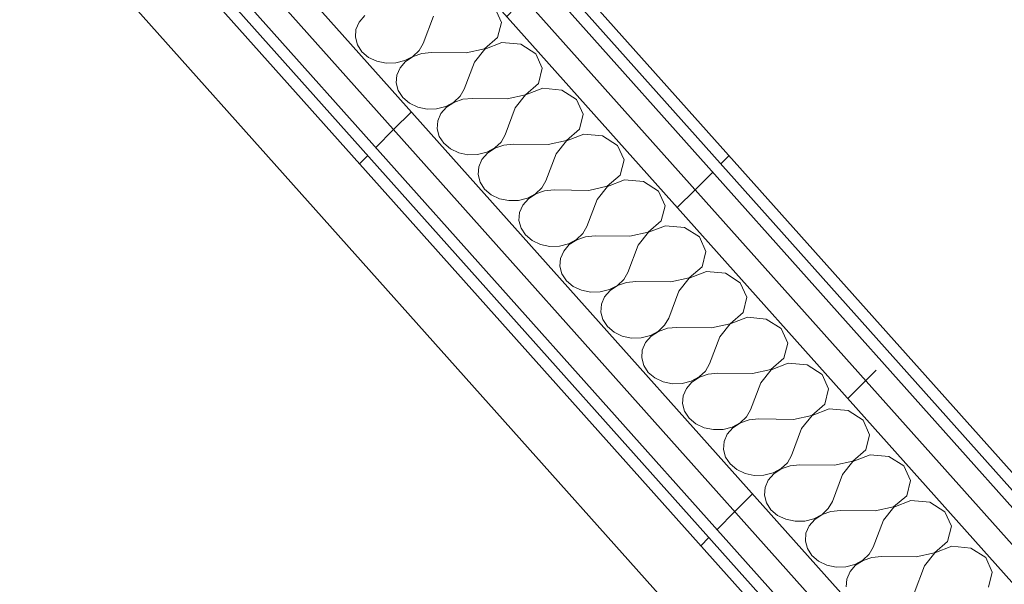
# Model space of a CAD drawing. Header units: millimetres. Extents: x -36631 to 27388, y -24993 to 6945.
# Tile 56 of 256: x -14821 to -14321, y -6773 to -6486. Entities that reach past the tile are written whole.
import ezdxf

# ---------------------------------------------------------------- set-up
doc = ezdxf.new("R2010")
doc.units = ezdxf.units.MM
doc.header["$MEASUREMENT"] = 0
doc.linetypes.add('Wipeout_Contour', pattern=[1000, 0, -1000])
doc.layers.add('Nuevo_08_E_Envans secs', color=7, linetype='Continuous')
doc.layers.add('Nuevo_09_EI_Mobiliari cuines', color=7, linetype='Continuous')
doc.layers.add('Nuevo_08_E_Envans secs_Pluma_Nº__1', color=7, linetype='Continuous', lineweight=5)
doc.layers.add('Nuevo_09_EI_Mobiliari cuines_Pluma_Nº__24', color=252, linetype='Continuous', lineweight=5)
for name, color, linetype, lineweight, true_color in [('Nuevo_08_E_Envans secs_Pluma_Nº__102', 7, 'Continuous', 5, 0xcccccc), ('Nuevo_08_E_Envans secs_Pluma_Nº__171', 171, 'Continuous', 13, 0xaaaaff), ('Nuevo_08_E_Envans secs_Pluma_Nº__177', 7, 'Continuous', 15, 0xf7e046)]:
    doc.layers.add(name, color=color, linetype=linetype, lineweight=lineweight, true_color=true_color)
pattern_1 = [(45, (0, 0), (-183.8478, 183.8478), [195, -65]), (45, (7e-14, 183.85), (-183.8478, 183.8478), [195, -65])]

# ---------------------------------------------------------------- blocks, each defined once
blk = doc.blocks.new('Elem Sección_216_1')
at = {"layer": 'Nuevo_09_EI_Mobiliari cuines_Pluma_Nº__24', "color": 252, "linetype": 'Continuous', "lineweight": 5}
blk.add_line((-14824.85, -6410.53), (-14388.56, -6898.73), dxfattribs=at)
blk = doc.blocks.new('*X247')
at = {"layer": 'Nuevo_08_E_Envans secs_Pluma_Nº__102', "color": 254, "linetype": 'Continuous', "lineweight": 5, "true_color": 0xcccccc}
for p, q in [((-14576.47, -6487.51), (-14579.8, -6480.13)), ((-14646, -6484.03), (-14648.82, -6487.27)), ((-14611.01, -6484.37), (-14616.21, -6498.13)), ((-14648.82, -6487.27), (-14650.45, -6491.02)), ((-14578.4, -6495.22), (-14576.47, -6487.51)), ((-14650.45, -6491.02), (-14650.75, -6494.98)), ((-14650.75, -6494.98), (-14649.72, -6498.87)), ((-14585.03, -6500.95), (-14578.4, -6495.22)), ((-14649.72, -6498.87), (-14647.42, -6502.37)), ((-14618.28, -6501.73), (-14616.21, -6498.13)), ((-14576.21, -6497.68), (-14584.95, -6501.05)), ((-14566.6, -6498.56), (-14576.21, -6497.68)), ((-14559, -6503.41), (-14566.6, -6498.56)), ((-14647.42, -6502.37), (-14644.03, -6505.23)), ((-14644.03, -6505.23), (-14639.82, -6507.22)), ((-14625.55, -6506.91), (-14621.47, -6504.73)), ((-14621.39, -6504.83), (-14625.19, -6507.32)), ((-14621.47, -6504.73), (-14618.28, -6501.73)), ((-14616.89, -6503.28), (-14621.39, -6504.83)), ((-14612.05, -6502.79), (-14616.89, -6503.28)), ((-14594.37, -6502.99), (-14612.05, -6502.79)), ((-14594.37, -6502.99), (-14585.03, -6500.95)), ((-14584.95, -6501.05), (-14590.2, -6507.65)), ((-14555.66, -6510.8), (-14559, -6503.41)), ((-14639.82, -6507.22), (-14635.09, -6508.21)), ((-14635.09, -6508.21), (-14630.21, -6508.1)), ((-14630.21, -6508.1), (-14625.55, -6506.91)), ((-14625.19, -6507.32), (-14628.01, -6510.56)), ((-14590.2, -6507.65), (-14595.41, -6521.41)), ((-14629.64, -6514.3), (-14629.95, -6518.27)), ((-14628.01, -6510.56), (-14629.64, -6514.3)), ((-14557.6, -6518.51), (-14555.66, -6510.8)), ((-14629.95, -6518.27), (-14628.91, -6522.15)), ((-14564.22, -6524.24), (-14557.6, -6518.51)), ((-14628.91, -6522.15), (-14626.61, -6525.65)), ((-14600.66, -6528.01), (-14597.47, -6525.01)), ((-14597.47, -6525.01), (-14595.41, -6521.41)), ((-14573.56, -6526.28), (-14564.22, -6524.24)), ((-14564.14, -6524.33), (-14569.4, -6530.93)), ((-14555.4, -6520.96), (-14564.14, -6524.33)), ((-14545.79, -6521.84), (-14555.4, -6520.96)), ((-14538.19, -6526.69), (-14545.79, -6521.84)), ((-14626.61, -6525.65), (-14623.23, -6528.51)), ((-14623.23, -6528.51), (-14619.01, -6530.51)), ((-14609.4, -6531.38), (-14604.75, -6530.19)), ((-14604.75, -6530.19), (-14600.66, -6528.01)), ((-14600.58, -6528.11), (-14604.38, -6530.6)), ((-14596.09, -6526.56), (-14600.58, -6528.11)), ((-14591.24, -6526.07), (-14596.09, -6526.56)), ((-14573.56, -6526.28), (-14591.24, -6526.07)), ((-14534.86, -6534.08), (-14538.19, -6526.69)), ((-14619.01, -6530.51), (-14614.28, -6531.49)), ((-14614.28, -6531.49), (-14609.4, -6531.38)), ((-14607.21, -6533.84), (-14608.83, -6537.58)), ((-14604.38, -6530.6), (-14607.21, -6533.84)), ((-14569.4, -6530.93), (-14574.6, -6544.69)), ((-14536.79, -6541.79), (-14534.86, -6534.08)), ((-14608.83, -6537.58), (-14609.14, -6541.55)), ((-14609.14, -6541.55), (-14608.11, -6545.43)), ((-14608.11, -6545.43), (-14605.81, -6548.93)), ((-14576.66, -6548.29), (-14574.6, -6544.69)), ((-14543.42, -6547.52), (-14536.79, -6541.79)), ((-14534.59, -6544.25), (-14543.33, -6547.61)), ((-14524.99, -6545.12), (-14534.59, -6544.25)), ((-14517.38, -6549.98), (-14524.99, -6545.12)), ((-14605.81, -6548.93), (-14602.42, -6551.79)), ((-14579.86, -6551.3), (-14576.66, -6548.29)), ((-14575.28, -6549.84), (-14579.77, -6551.39)), ((-14570.44, -6549.35), (-14575.28, -6549.84)), ((-14552.75, -6549.56), (-14570.44, -6549.35)), ((-14552.75, -6549.56), (-14543.42, -6547.52)), ((-14543.33, -6547.61), (-14548.59, -6554.22)), ((-14514.05, -6557.36), (-14517.38, -6549.98)), ((-14602.42, -6551.79), (-14598.2, -6553.79)), ((-14598.2, -6553.79), (-14593.47, -6554.77)), ((-14593.47, -6554.77), (-14588.6, -6554.66)), ((-14588.6, -6554.66), (-14583.94, -6553.48)), ((-14583.58, -6553.88), (-14586.4, -6557.12)), ((-14583.94, -6553.48), (-14579.86, -6551.3)), ((-14579.77, -6551.39), (-14583.58, -6553.88)), ((-14548.59, -6554.22), (-14553.79, -6567.98)), ((-14586.4, -6557.12), (-14588.03, -6560.87)), ((-14515.98, -6565.07), (-14514.05, -6557.36)), ((-14588.03, -6560.87), (-14588.33, -6564.83)), ((-14588.33, -6564.83), (-14587.3, -6568.71)), ((-14522.61, -6570.8), (-14515.98, -6565.07)), ((-14587.3, -6568.71), (-14585, -6572.22)), ((-14555.86, -6571.58), (-14553.79, -6567.98)), ((-14513.79, -6567.53), (-14522.53, -6570.9)), ((-14504.18, -6568.4), (-14513.79, -6567.53)), ((-14496.58, -6573.26), (-14504.18, -6568.4)), ((-14585, -6572.22), (-14581.61, -6575.08)), ((-14581.61, -6575.08), (-14577.39, -6577.07)), ((-14563.13, -6576.76), (-14559.05, -6574.58)), ((-14558.97, -6574.67), (-14562.77, -6577.16)), ((-14559.05, -6574.58), (-14555.86, -6571.58)), ((-14554.47, -6573.12), (-14558.97, -6574.67)), ((-14549.63, -6572.63), (-14554.47, -6573.12)), ((-14531.95, -6572.84), (-14549.63, -6572.63)), ((-14531.95, -6572.84), (-14522.61, -6570.8)), ((-14522.53, -6570.9), (-14527.78, -6577.5)), ((-14493.24, -6580.64), (-14496.58, -6573.26)), ((-14577.39, -6577.07), (-14572.67, -6578.05)), ((-14572.67, -6578.05), (-14567.79, -6577.95)), ((-14567.79, -6577.95), (-14563.13, -6576.76)), ((-14565.59, -6580.4), (-14567.22, -6584.15)), ((-14562.77, -6577.16), (-14565.59, -6580.4)), ((-14527.78, -6577.5), (-14532.99, -6591.26)), ((-14567.22, -6584.15), (-14567.53, -6588.11)), ((-14495.18, -6588.35), (-14493.24, -6580.64)), ((-14567.53, -6588.11), (-14566.49, -6592)), ((-14501.8, -6594.08), (-14495.18, -6588.35)), ((-14566.49, -6592), (-14564.19, -6595.5)), ((-14564.19, -6595.5), (-14560.81, -6598.36)), ((-14538.24, -6597.86), (-14535.05, -6594.86)), ((-14535.05, -6594.86), (-14532.99, -6591.26)), ((-14511.14, -6596.12), (-14501.8, -6594.08)), ((-14501.72, -6594.18), (-14506.98, -6600.78)), ((-14492.98, -6590.81), (-14501.72, -6594.18)), ((-14483.37, -6591.69), (-14492.98, -6590.81)), ((-14475.77, -6596.54), (-14483.37, -6591.69)), ((-14560.81, -6598.36), (-14556.59, -6600.35)), ((-14556.59, -6600.35), (-14551.86, -6601.34)), ((-14546.98, -6601.23), (-14542.33, -6600.04)), ((-14541.96, -6600.45), (-14544.79, -6603.69)), ((-14542.33, -6600.04), (-14538.24, -6597.86)), ((-14538.16, -6597.96), (-14541.96, -6600.45)), ((-14533.67, -6596.41), (-14538.16, -6597.96)), ((-14528.82, -6595.92), (-14533.67, -6596.41)), ((-14511.14, -6596.12), (-14528.82, -6595.92)), ((-14472.44, -6603.93), (-14475.77, -6596.54)), ((-14551.86, -6601.34), (-14546.98, -6601.23)), ((-14544.79, -6603.69), (-14546.41, -6607.43)), ((-14506.98, -6600.78), (-14512.18, -6614.54)), ((-14474.37, -6611.64), (-14472.44, -6603.93)), ((-14546.41, -6607.43), (-14546.72, -6611.4)), ((-14546.72, -6611.4), (-14545.69, -6615.28)), ((-14545.69, -6615.28), (-14543.39, -6618.78)), ((-14514.24, -6618.14), (-14512.18, -6614.54)), ((-14481, -6617.37), (-14474.37, -6611.64)), ((-14472.17, -6614.09), (-14480.91, -6617.46)), ((-14462.57, -6614.97), (-14472.17, -6614.09)), ((-14454.96, -6619.82), (-14462.57, -6614.97)), ((-14543.39, -6618.78), (-14540, -6621.64)), ((-14517.44, -6621.15), (-14514.24, -6618.14)), ((-14512.86, -6619.69), (-14517.35, -6621.24)), ((-14508.02, -6619.2), (-14512.86, -6619.69)), ((-14490.33, -6619.41), (-14508.02, -6619.2)), ((-14490.33, -6619.41), (-14481, -6617.37)), ((-14480.91, -6617.46), (-14486.17, -6624.06)), ((-14451.63, -6627.21), (-14454.96, -6619.82)), ((-14540, -6621.64), (-14535.78, -6623.64)), ((-14535.78, -6623.64), (-14531.05, -6624.62)), ((-14531.05, -6624.62), (-14526.18, -6624.51)), ((-14526.18, -6624.51), (-14521.52, -6623.32)), ((-14521.16, -6623.73), (-14523.98, -6626.97)), ((-14521.52, -6623.32), (-14517.44, -6621.15)), ((-14517.35, -6621.24), (-14521.16, -6623.73)), ((-14486.17, -6624.06), (-14491.37, -6637.83)), ((-14523.98, -6626.97), (-14525.61, -6630.72)), ((-14453.56, -6634.92), (-14451.63, -6627.21)), ((-14525.61, -6630.72), (-14525.91, -6634.68)), ((-14525.91, -6634.68), (-14524.88, -6638.56)), ((-14460.19, -6640.65), (-14453.56, -6634.92)), ((-14524.88, -6638.56), (-14522.58, -6642.07)), ((-14493.44, -6641.42), (-14491.37, -6637.83)), ((-14469.53, -6642.69), (-14460.19, -6640.65)), ((-14451.37, -6637.38), (-14460.11, -6640.74)), ((-14441.76, -6638.25), (-14451.37, -6637.38)), ((-14434.16, -6643.11), (-14441.76, -6638.25)), ((-14522.58, -6642.07), (-14519.19, -6644.92)), ((-14519.19, -6644.92), (-14514.97, -6646.92)), ((-14500.71, -6646.61), (-14496.63, -6644.43)), ((-14496.55, -6644.52), (-14500.35, -6647.01)), ((-14496.63, -6644.43), (-14493.44, -6641.42)), ((-14492.05, -6642.97), (-14496.55, -6644.52)), ((-14487.21, -6642.48), (-14492.05, -6642.97)), ((-14469.53, -6642.69), (-14487.21, -6642.48)), ((-14460.11, -6640.74), (-14465.36, -6647.35)), ((-14430.82, -6650.49), (-14434.16, -6643.11)), ((-14514.97, -6646.92), (-14510.25, -6647.9)), ((-14510.25, -6647.9), (-14505.37, -6647.8)), ((-14505.37, -6647.8), (-14500.71, -6646.61)), ((-14503.17, -6650.25), (-14504.8, -6654)), ((-14500.35, -6647.01), (-14503.17, -6650.25)), ((-14465.36, -6647.35), (-14470.57, -6661.11)), ((-14432.76, -6658.2), (-14430.82, -6650.49)), ((-14504.8, -6654), (-14505.11, -6657.96)), ((-14505.11, -6657.96), (-14504.07, -6661.84)), ((-14439.38, -6663.93), (-14432.76, -6658.2)), ((-14430.56, -6660.66), (-14439.3, -6664.03)), ((-14420.95, -6661.53), (-14430.56, -6660.66)), ((-14504.07, -6661.84), (-14501.77, -6665.35)), ((-14501.77, -6665.35), (-14498.39, -6668.21)), ((-14475.82, -6667.71), (-14472.63, -6664.71)), ((-14472.63, -6664.71), (-14470.57, -6661.11)), ((-14448.72, -6665.97), (-14439.38, -6663.93)), ((-14439.3, -6664.03), (-14444.56, -6670.63)), ((-14413.35, -6666.39), (-14420.95, -6661.53)), ((-14498.39, -6668.21), (-14494.17, -6670.2)), ((-14494.17, -6670.2), (-14489.44, -6671.19)), ((-14484.56, -6671.08), (-14479.9, -6669.89)), ((-14479.54, -6670.3), (-14482.37, -6673.54)), ((-14479.9, -6669.89), (-14475.82, -6667.71)), ((-14475.74, -6667.81), (-14479.54, -6670.3)), ((-14471.25, -6666.26), (-14475.74, -6667.81)), ((-14466.4, -6665.76), (-14471.25, -6666.26)), ((-14448.72, -6665.97), (-14466.4, -6665.76)), ((-14444.56, -6670.63), (-14449.76, -6684.39)), ((-14410.02, -6673.78), (-14413.35, -6666.39)), ((-14489.44, -6671.19), (-14484.56, -6671.08)), ((-14482.37, -6673.54), (-14483.99, -6677.28)), ((-14411.95, -6681.48), (-14410.02, -6673.78)), ((-14483.99, -6677.28), (-14484.3, -6681.25)), ((-14484.3, -6681.25), (-14483.27, -6685.13)), ((-14483.27, -6685.13), (-14480.97, -6688.63)), ((-14451.82, -6687.99), (-14449.76, -6684.39)), ((-14418.58, -6687.22), (-14411.95, -6681.48)), ((-14409.75, -6683.94), (-14418.49, -6687.31)), ((-14400.15, -6684.82), (-14409.75, -6683.94)), ((-14392.54, -6689.67), (-14400.15, -6684.82)), ((-14480.97, -6688.63), (-14477.58, -6691.49)), ((-14455.02, -6690.99), (-14451.82, -6687.99)), ((-14450.44, -6689.54), (-14454.93, -6691.09)), ((-14445.6, -6689.05), (-14450.44, -6689.54)), ((-14427.91, -6689.26), (-14445.6, -6689.05)), ((-14427.91, -6689.26), (-14418.58, -6687.22)), ((-14418.49, -6687.31), (-14423.75, -6693.91)), ((-14389.21, -6697.06), (-14392.54, -6689.67)), ((-14477.58, -6691.49), (-14473.36, -6693.49)), ((-14473.36, -6693.49), (-14468.63, -6694.47)), ((-14468.63, -6694.47), (-14463.75, -6694.36)), ((-14463.75, -6694.36), (-14459.1, -6693.17)), ((-14458.74, -6693.58), (-14461.56, -6696.82)), ((-14459.1, -6693.17), (-14455.02, -6690.99)), ((-14454.93, -6691.09), (-14458.74, -6693.58)), ((-14423.75, -6693.91), (-14428.95, -6707.67)), ((-14463.19, -6700.56), (-14463.49, -6704.53)), ((-14461.56, -6696.82), (-14463.19, -6700.56)), ((-14391.14, -6704.77), (-14389.21, -6697.06)), ((-14463.49, -6704.53), (-14462.46, -6708.41)), ((-14397.77, -6710.5), (-14391.14, -6704.77)), ((-14462.46, -6708.41), (-14460.16, -6711.91)), ((-14431.02, -6711.27), (-14428.95, -6707.67)), ((-14407.11, -6712.54), (-14397.77, -6710.5)), ((-14397.68, -6710.59), (-14402.94, -6717.2)), ((-14388.95, -6707.23), (-14397.68, -6710.59)), ((-14379.34, -6708.1), (-14388.95, -6707.23)), ((-14371.74, -6712.96), (-14379.34, -6708.1)), ((-14460.16, -6711.91), (-14456.77, -6714.77)), ((-14456.77, -6714.77), (-14452.55, -6716.77)), ((-14438.29, -6716.46), (-14434.21, -6714.28)), ((-14434.13, -6714.37), (-14437.93, -6716.86)), ((-14434.21, -6714.28), (-14431.02, -6711.27)), ((-14429.63, -6712.82), (-14434.13, -6714.37)), ((-14424.79, -6712.33), (-14429.63, -6712.82)), ((-14407.11, -6712.54), (-14424.79, -6712.33)), ((-14368.4, -6720.34), (-14371.74, -6712.96)), ((-14452.55, -6716.77), (-14447.83, -6717.75)), ((-14447.83, -6717.75), (-14442.95, -6717.64)), ((-14442.95, -6717.64), (-14438.29, -6716.46)), ((-14440.75, -6720.1), (-14442.38, -6723.85)), ((-14437.93, -6716.86), (-14440.75, -6720.1)), ((-14402.94, -6717.2), (-14408.14, -6730.96)), ((-14370.34, -6728.05), (-14368.4, -6720.34)), ((-14442.38, -6723.85), (-14442.69, -6727.81)), ((-14442.69, -6727.81), (-14441.65, -6731.69)), ((-14376.96, -6733.78), (-14370.34, -6728.05)), ((-14368.14, -6730.51), (-14376.88, -6733.88)), ((-14358.53, -6731.38), (-14368.14, -6730.51)), ((-14441.65, -6731.69), (-14439.35, -6735.2)), ((-14439.35, -6735.2), (-14435.97, -6738.06)), ((-14413.4, -6737.56), (-14410.21, -6734.56)), ((-14410.21, -6734.56), (-14408.14, -6730.96)), ((-14403.98, -6735.61), (-14408.83, -6736.1)), ((-14386.3, -6735.82), (-14403.98, -6735.61)), ((-14386.3, -6735.82), (-14376.96, -6733.78)), ((-14376.88, -6733.88), (-14382.14, -6740.48)), ((-14350.93, -6736.24), (-14358.53, -6731.38)), ((-14435.97, -6738.06), (-14431.75, -6740.05)), ((-14431.75, -6740.05), (-14427.02, -6741.03)), ((-14422.14, -6740.93), (-14417.48, -6739.74)), ((-14417.12, -6740.14), (-14419.94, -6743.38)), ((-14417.48, -6739.74), (-14413.4, -6737.56)), ((-14413.32, -6737.65), (-14417.12, -6740.14)), ((-14408.83, -6736.1), (-14413.32, -6737.65)), ((-14382.14, -6740.48), (-14387.34, -6754.24)), ((-14347.6, -6743.62), (-14350.93, -6736.24)), ((-14427.02, -6741.03), (-14422.14, -6740.93)), ((-14419.94, -6743.38), (-14421.57, -6747.13)), ((-14349.53, -6751.33), (-14347.6, -6743.62)), ((-14421.57, -6747.13), (-14421.88, -6751.09)), ((-14421.88, -6751.09), (-14420.85, -6754.98)), ((-14420.85, -6754.98), (-14418.55, -6758.48)), ((-14389.4, -6757.84), (-14387.34, -6754.24)), ((-14356.16, -6757.06), (-14349.53, -6751.33)), ((-14347.33, -6753.79), (-14356.07, -6757.16)), ((-14337.73, -6754.67), (-14347.33, -6753.79)), ((-14330.12, -6759.52), (-14337.73, -6754.67)), ((-14418.55, -6758.48), (-14415.16, -6761.34)), ((-14396.68, -6763.02), (-14392.6, -6760.84)), ((-14392.6, -6760.84), (-14389.4, -6757.84)), ((-14388.02, -6759.39), (-14392.51, -6760.94)), ((-14383.18, -6758.9), (-14388.02, -6759.39)), ((-14365.49, -6759.1), (-14383.18, -6758.9)), ((-14365.49, -6759.1), (-14356.16, -6757.06)), ((-14356.07, -6757.16), (-14361.33, -6763.76)), ((-14326.79, -6766.91), (-14330.12, -6759.52)), ((-14415.16, -6761.34), (-14410.94, -6763.33)), ((-14410.94, -6763.33), (-14406.21, -6764.32)), ((-14406.21, -6764.32), (-14401.33, -6764.21)), ((-14401.33, -6764.21), (-14396.68, -6763.02)), ((-14396.32, -6763.43), (-14399.14, -6766.67)), ((-14392.51, -6760.94), (-14396.32, -6763.43)), ((-14361.33, -6763.76), (-14366.53, -6777.52)), ((-14400.77, -6770.41), (-14401.07, -6774.38)), ((-14399.14, -6766.67), (-14400.77, -6770.41)), ((-14328.72, -6774.62), (-14326.79, -6766.91))]:
    blk.add_line(p, q, dxfattribs=at)
blk = doc.blocks.new('Elem Sección_217_1')
at = {"layer": 'Nuevo_08_E_Envans secs', "lineweight": 0}
blk.add_blockref('*X247', (0, 0), dxfattribs=at)
at = {"color": 254, "linetype": 'Wipeout_Contour', "lineweight": 0, "ltscale": 63275.094471}
blk.add_wipeout([(-14814, -6365.41), (-14819.15, -6368.46), (-13140.15, -8247.26), (-13135, -8244.21)], dxfattribs=at).dxf.layer = 'Nuevo_08_E_Envans secs'
at = {"layer": 'Nuevo_08_E_Envans secs_Pluma_Nº__171', "linetype": 'Continuous', "lineweight": 13, "true_color": 0xaaaaff}
h = blk.add_hatch(dxfattribs=at)
h.set_pattern_fill('Panellat_HPL_0001', color=161, style=0, pattern_type=2)
h.set_pattern_definition(pattern_1)
h.paths.add_polyline_path([(-14814, -6365.41), (-14819.15, -6368.46), (-13140.15, -8247.26), (-13135, -8244.21)])
at = {"color": 254, "linetype": 'Wipeout_Contour', "lineweight": 0, "ltscale": 62781.755918}
blk.add_wipeout([(-14711.64, -6291.97), (-14722.79, -6298.58), (-13024.45, -8199.04), (-13013.29, -8192.43)], dxfattribs=at).dxf.layer = 'Nuevo_08_E_Envans secs'
at = {"layer": 'Nuevo_08_E_Envans secs_Pluma_Nº__177', "linetype": 'Continuous', "lineweight": 15, "true_color": 0xf7e046}
h = blk.add_hatch(dxfattribs=at)
h.set_pattern_fill('Panellat_HPL_0001', color=53, style=0, pattern_type=2)
h.set_pattern_definition(pattern_1)
h.paths.add_polyline_path([(-14711.64, -6291.97), (-14722.79, -6298.58), (-13024.45, -8199.04), (-13013.29, -8192.43)])
at = {"color": 254, "linetype": 'Wipeout_Contour', "lineweight": 0, "ltscale": 78854.051443}
blk.add_wipeout([(-14730.91, -6289.5), (-14742.06, -6296.11), (-13035.6, -8205.64), (-13024.45, -8199.04), (-14722.79, -6298.58)], dxfattribs=at).dxf.layer = 'Nuevo_08_E_Envans secs'
at = {"layer": 'Nuevo_08_E_Envans secs_Pluma_Nº__177', "linetype": 'Continuous', "lineweight": 15, "true_color": 0xf7e046}
h = blk.add_hatch(dxfattribs=at)
h.set_pattern_fill('Panellat_HPL_0001', color=53, style=0, pattern_type=2)
h.set_pattern_definition(pattern_1)
h.paths.add_polyline_path([(-14730.91, -6289.5), (-14742.06, -6296.11), (-13035.6, -8205.64), (-13024.45, -8199.04), (-14722.79, -6298.58)])
at = {"color": 254, "linetype": 'Wipeout_Contour', "lineweight": 0, "ltscale": 79278.660773}
blk.add_wipeout([(-14802.14, -6331.69), (-14813.3, -6338.29), (-14805.18, -6347.37), (-13106.84, -8247.83), (-13095.68, -8241.22)], dxfattribs=at).dxf.layer = 'Nuevo_08_E_Envans secs'
at = {"layer": 'Nuevo_08_E_Envans secs_Pluma_Nº__177', "linetype": 'Continuous', "lineweight": 15, "true_color": 0xf7e046}
h = blk.add_hatch(dxfattribs=at)
h.set_pattern_fill('Panellat_HPL_0001', color=53, style=0, pattern_type=2)
h.set_pattern_definition(pattern_1)
h.paths.add_polyline_path([(-14802.14, -6331.69), (-14813.3, -6338.29), (-14805.18, -6347.37), (-13106.84, -8247.83), (-13095.68, -8241.22)])
at = {"color": 254, "linetype": 'Wipeout_Contour', "lineweight": 0, "ltscale": 63214.716288}
blk.add_wipeout([(-14816.34, -6353.98), (-13117.99, -8254.43), (-13106.84, -8247.83), (-14805.18, -6347.37)], dxfattribs=at).dxf.layer = 'Nuevo_08_E_Envans secs'
at = {"layer": 'Nuevo_08_E_Envans secs_Pluma_Nº__177', "linetype": 'Continuous', "lineweight": 15, "true_color": 0xf7e046}
h = blk.add_hatch(dxfattribs=at)
h.set_pattern_fill('Panellat_HPL_0001', color=53, style=0, pattern_type=2)
h.set_pattern_definition(pattern_1)
h.paths.add_polyline_path([(-14816.34, -6353.98), (-13117.99, -8254.43), (-13106.84, -8247.83), (-14805.18, -6347.37)])
at = {"color": 254, "linetype": 'Wipeout_Contour', "lineweight": 0, "ltscale": 62718.966181}
blk.add_wipeout([(-14699, -6297.31), (-13020, -8176.11), (-13014.85, -8173.06), (-14693.85, -6294.26)], dxfattribs=at).dxf.layer = 'Nuevo_08_E_Envans secs'
at = {"layer": 'Nuevo_08_E_Envans secs_Pluma_Nº__171', "linetype": 'Continuous', "lineweight": 13, "true_color": 0xaaaaff}
h = blk.add_hatch(dxfattribs=at)
h.set_pattern_fill('Panellat_HPL_0001', color=161, style=0, pattern_type=2)
h.set_pattern_definition(pattern_1)
h.paths.add_polyline_path([(-14699, -6297.31), (-13020, -8176.11), (-13014.85, -8173.06), (-14693.85, -6294.26)])
at = {"layer": 'Nuevo_08_E_Envans secs_Pluma_Nº__1', "color": 7, "linetype": 'Continuous', "lineweight": 5}
for p, q in [((-14693.85, -6294.26), (-13018.6, -8168.87)), ((-14722.79, -6298.58), (-13024.45, -8199.04)), ((-14805.18, -6347.37), (-13106.84, -8247.83)), ((-14819.15, -6368.46), (-13143.9, -8243.07))]:
    blk.add_line(p, q, dxfattribs=at)
at = {"layer": 'Nuevo_08_E_Envans secs_Pluma_Nº__1', "color": 7, "linetype": 'Continuous', "lineweight": 5, "flags": 128}
for points in [[(-14750.18, -6287.03), (-14742.06, -6296.11), (-13035.6, -8205.64)], [(-14711.64, -6291.97), (-14707.89, -6296.17), (-13021.4, -8183.35)], [(-14702.74, -6293.12), (-14699, -6297.31), (-13020, -8176.11)], [(-14810.25, -6322.61), (-14802.14, -6331.69), (-13095.68, -8241.22)], [(-14816.34, -6353.98), (-14812.59, -6358.17), (-13126.11, -8245.35)], [(-14817.74, -6361.22), (-14814, -6365.41), (-13135, -8244.21)]]:
    blk.add_lwpolyline(points, dxfattribs=at)
blk = doc.blocks.new('Elem Sección_335_1')
at = {"color": 254, "linetype": 'Wipeout_Contour', "lineweight": 0, "ltscale": 66080.774174}
blk.add_wipeout([(-14817.74, -6361.22), (-15503.99, -6767.62), (-15500.25, -6771.81), (-14814, -6365.41)], dxfattribs=at).dxf.layer = 'Nuevo_08_E_Envans secs'
at = {"color": 254, "linetype": 'Wipeout_Contour', "lineweight": 0, "ltscale": 66061.519668}
blk.add_wipeout([(-14813.3, -6338.29), (-15515.85, -6754.35), (-15507.74, -6763.43), (-14805.18, -6347.37)], dxfattribs=at).dxf.layer = 'Nuevo_08_E_Envans secs'
at = {"color": 254, "linetype": 'Wipeout_Contour', "lineweight": 0, "ltscale": 82163.826398}
blk.add_wipeout([(-15523.97, -6745.27), (-15515.85, -6754.35), (-14813.3, -6338.29), (-14802.14, -6331.69), (-14810.25, -6322.61)], dxfattribs=at).dxf.layer = 'Nuevo_08_E_Envans secs'
at = {"color": 254, "linetype": 'Wipeout_Contour', "lineweight": 0, "ltscale": 64355.525786}
blk.add_wipeout([(-14074.21, -5811.95), (-14082.33, -5802.87), (-15575.78, -6687.29), (-15567.66, -6696.37)], dxfattribs=at).dxf.layer = 'Nuevo_08_E_Envans secs'
at = {"color": 254, "linetype": 'Wipeout_Contour', "lineweight": 0, "ltscale": 64371.360296}
blk.add_wipeout([(-14082.33, -5802.87), (-14090.44, -5793.79), (-15583.89, -6678.21), (-15575.78, -6687.29)], dxfattribs=at).dxf.layer = 'Nuevo_08_E_Envans secs'
at = {"color": 254, "linetype": 'Wipeout_Contour', "lineweight": 0, "ltscale": 64390.280278}
blk.add_wipeout([(-14097.93, -5785.41), (-15591.38, -6669.83), (-15587.64, -6674.02), (-14094.19, -5789.6)], dxfattribs=at).dxf.layer = 'Nuevo_08_E_Envans secs'

msp = doc.modelspace()

# ---------------------------------------------------------------- block references
at = {"layer": 'Nuevo_09_EI_Mobiliari cuines', "lineweight": 0}
msp.add_blockref('Elem Sección_216_1', (0, 0), dxfattribs=at)

# ---------------------------------------------------------------- next in the draw order: block references
at = {"layer": 'Nuevo_08_E_Envans secs', "lineweight": 0}
msp.add_blockref('Elem Sección_217_1', (0, 0), dxfattribs=at)

# ---------------------------------------------------------------- next in the draw order: block references
msp.add_blockref('Elem Sección_335_1', (0, 0), dxfattribs=at)

doc.saveas('drawing.dxf')
